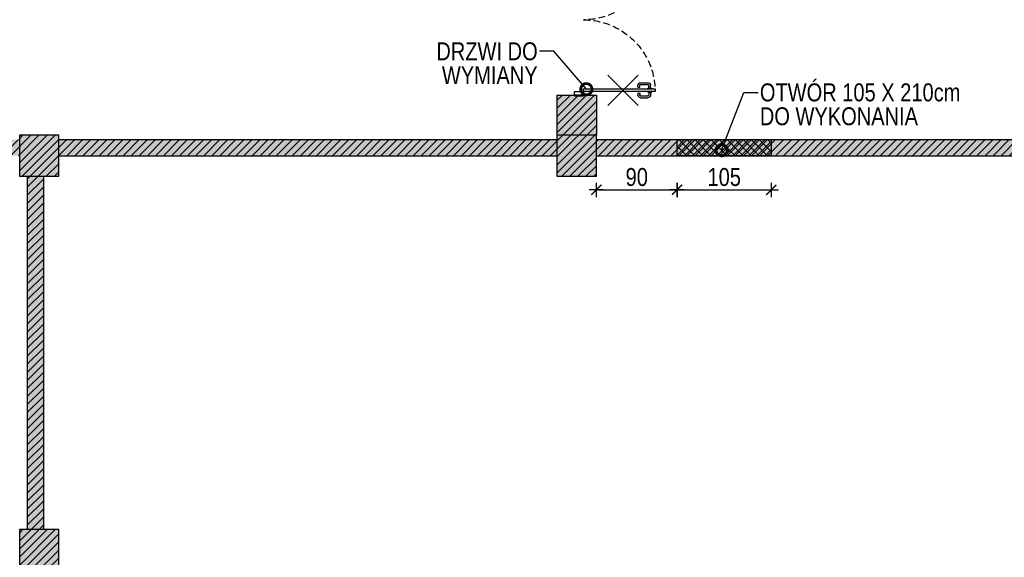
# Model space of a CAD drawing. Header units: millimetres. Extents: x 59331 to 112314, y -16110 to 34390.
# Tile 133 of 198: x 65929 to 67026, y 21853 to 22453. Entities that reach past the tile are written whole.
import ezdxf
from ezdxf import colors
from ezdxf.entities.mleader import LeaderData, LeaderLine
from ezdxf.math import Vec2, Vec3

# ---------------------------------------------------------------- set-up
doc = ezdxf.new("R2010")
doc.units = ezdxf.units.MM
doc.linetypes.add('DASHED', pattern=[0.75, 0.5, -0.25])
doc.layers.get('DEFPOINTS').update_dxf_attribs({"lineweight": 9})
for name, color, linetype in [('_HSA_HATCH_WYPEŁNIENIA_PRZEGRÓD', 205, 'Continuous'), ('_HSA_STOLARKA_WEWNĘTRZNA', 132, 'Continuous'), ('_HSA_WYM_100', 141, 'Continuous'), ('_HSA_ŚCIANY_DZIAŁOWE', 6, 'Continuous'), ('_HSA_ŚCIANY_KONSTRUKCYJNE', 3, 'Continuous')]:
    doc.layers.add(name, color=color, linetype=linetype)
doc.layers.add('_HSA_WYBURZENIA', color=7, linetype='Continuous', true_color=0xdd0303)
doc.layers.add('_HSA_WYBURZENIA_01', color=7, linetype='Continuous', true_color=0xdd0303)
doc.styles.add('ARIAL_100', font='Arial.ttf', dxfattribs={"width": 0.8, "height": 20})
doc.dimstyles.new('WYM_WEWN_100', dxfattribs={"dimtxt": 20, "dimasz": 2, "dimexe": 10, "dimexo": 0, "dimgap": 4, "dimtad": 1, "dimdec": 1, "dimrnd": 0.1, "dimtxsty": 'ARIAL_100', "dimblk": 'Wym-03', "dimcen": 0, "dimdle": 10, "dimse1": 1, "dimse2": 1, "dimclrt": 256, "dimazin": 2, "dimtfac": 1, "dimtdec": 1, "dimtix": 1, "dimtmove": 2, "dimatfit": 0, "dimfxl": 1, "dimtolj": 1, "dimtzin": 0, "dimarcsym": 0})

# ---------------------------------------------------------------- blocks, each defined once
blk = doc.blocks.new('*U361')
for p, q in [((-86.9, 63.86), (-86.9, 72)), ((-84.9, 63.86), (-84.9, 72)), ((-80.8, 75), (-83.9, 75)), ((-80.8, 73), (-83.9, 73)), ((-80.8, 76.25), (-80, 76.25)), ((-80.8, 71.75), (-80.8, 76.25)), ((-80, 71.75), (-80.8, 71.75)), ((-76.275, 76.25), (-77.075, 76.25)), ((-77.075, 71.75), (-76.275, 71.75)), ((-76.275, 71.75), (-76.275, 76.25)), ((-76.275, 75), (-73.175, 75)), ((-76.275, 73), (-73.175, 73)), ((-72.175, 63.86), (-72.175, 72)), ((-70.175, 63.86), (-70.175, 72)), ((70.175, 63.86), (70.175, 72)), ((72.175, 63.86), (72.175, 72)), ((76.275, 75), (73.175, 75)), ((76.275, 73), (73.175, 73)), ((76.275, 76.25), (77.075, 76.25)), ((76.275, 71.75), (76.275, 76.25)), ((77.075, 71.75), (76.275, 71.75)), ((80.8, 76.25), (80, 76.25)), ((80, 71.75), (80.8, 71.75)), ((80.8, 71.75), (80.8, 76.25)), ((80.8, 75), (83.9, 75)), ((80.8, 73), (83.9, 73)), ((84.9, 63.86), (84.9, 72)), ((86.9, 63.86), (86.9, 72)), ((-81.8, 62.86), (-83.9, 62.86)), ((-81.8, 60.86), (-83.9, 60.86)), ((-81.8, 60.86), (-81.8, 62.86)), ((-75.275, 60.86), (-75.275, 62.86)), ((-75.275, 62.86), (-73.175, 62.86)), ((-75.275, 60.86), (-73.175, 60.86)), ((75.275, 62.86), (73.175, 62.86)), ((75.275, 60.86), (73.175, 60.86)), ((75.275, 60.86), (75.275, 62.86)), ((81.8, 60.86), (81.8, 62.86)), ((81.8, 62.86), (83.9, 62.86)), ((81.8, 60.86), (83.9, 60.86))]:
    blk.add_line(p, q)
for points in [[(-80, 0), (-77.075, 0), (-77.075, 80), (-80, 80)], [(80, 0), (77.075, 0), (77.075, 80), (80, 80)], [(84, 0), (84, -10), (80, -10), (80, 0)], [(-84, 0), (-84, -10), (-80, -10), (-80, 0)]]:
    blk.add_lwpolyline(points, close=True)
for points in [[(85, 0), (85, -10)], [(-85, 0), (-85, -10)]]:
    blk.add_lwpolyline(points)
at = {"linetype": 'DASHED', "ltscale": 15}
for centre, start, end in [((-80, 0), 0, 90), ((80, 0), 90, 180)]:
    blk.add_arc(centre, 80, start, end, dxfattribs=at)
for centre, radius, start, end in [((-83.9, 72), 3, 90, 180), ((-83.9, 72), 1, 90, 180), ((-73.175, 72), 3, 0, 90), ((-73.175, 72), 1, 0, 90), ((73.175, 72), 3, 90, 180), ((73.175, 72), 1, 90, 180), ((83.9, 72), 3, 0, 90), ((83.9, 72), 1, 0, 90), ((-83.9, 63.86), 3, 180, 270), ((-83.9, 63.86), 1, 180, 270), ((-73.175, 63.86), 3, 270, 0), ((-73.175, 63.86), 1, 270, 0), ((73.175, 63.86), 3, 180, 270), ((73.175, 63.86), 1, 180, 270), ((83.9, 63.86), 3, 270, 0), ((83.9, 63.86), 1, 270, 0)]:
    blk.add_arc(centre, radius, start, end)
blk = doc.blocks.new('A$C6782ac1e')
at = {"linetype": 'Continuous', "ltscale": 400}
for p, q in [((20.6, 12.2), (-20.6, -12.2)), ((-12.2, 20.6), (12.2, -20.6))]:
    blk.add_line(p, q, dxfattribs=at)
blk = doc.blocks.new('_DotSmall')
at = {"color": 0, "linetype": 'ByBlock', "const_width": 0.5}
blk.add_lwpolyline([(-0.0625, 0, 1), (0.0625, 0, 1)], format="xyb", close=True, dxfattribs=at)
blk = doc.blocks.new('Wym-03')
for p, q in [((-4, 0), (4, 0)), ((0, 4), (0, -4))]:
    blk.add_line(p, q)
blk.add_lwpolyline([(-2.83, -2.83, 0.8, 0.8, 0), (2.83, 2.83, 0.05, 0.05, 0)], format="xyseb")
blk = doc.blocks.new('*D396')
at = {"layer": '_HSA_WYBURZENIA_01', "color": 0, "lineweight": -2, "transparency": 16777216}
blk.add_line((66573.7, 22263.2), (66659.7, 22263.2), dxfattribs=at)
at = {"layer": 'DEFPOINTS', "color": 0, "transparency": 16777216}
for p in [(66661.7, 22301.2), (66571.7, 22278.4), (66661.7, 22263.2)]:
    blk.add_point(p, dxfattribs=at)
at = {"layer": '_HSA_WYBURZENIA_01', "color": 0, "lineweight": -2, "transparency": 16777216, "xscale": 2, "yscale": 2, "zscale": 2, "rotation": 180}
blk.add_blockref('Wym-03', (66571.7, 22263.2), dxfattribs=at)
at = {"layer": '_HSA_WYBURZENIA_01', "color": 0, "lineweight": -2, "transparency": 16777216, "xscale": 2, "yscale": 2, "zscale": 2}
blk.add_blockref('Wym-03', (66661.7, 22263.2), dxfattribs=at)
at = {"layer": '_HSA_WYBURZENIA_01', "transparency": 16777216, "insert": (66616.7, 22277.4), "char_height": 20, "attachment_point": 5, "style": 'ARIAL_100'}
blk.add_mtext('\\A1;90', dxfattribs=at)
blk = doc.blocks.new('*D397')
at = {"layer": '_HSA_WYBURZENIA_01', "color": 0, "lineweight": -2, "transparency": 16777216}
blk.add_line((66663.7, 22263.2), (66764.7, 22263.2), dxfattribs=at)
at = {"layer": 'DEFPOINTS', "color": 0, "transparency": 16777216}
for p in [(66661.7, 22301.2), (66766.7, 22301.2), (66766.7, 22263.2)]:
    blk.add_point(p, dxfattribs=at)
at = {"layer": '_HSA_WYBURZENIA_01', "color": 0, "lineweight": -2, "transparency": 16777216, "xscale": 2, "yscale": 2, "zscale": 2, "rotation": 180}
blk.add_blockref('Wym-03', (66661.7, 22263.2), dxfattribs=at)
at = {"layer": '_HSA_WYBURZENIA_01', "color": 0, "lineweight": -2, "transparency": 16777216, "xscale": 2, "yscale": 2, "zscale": 2}
blk.add_blockref('Wym-03', (66766.7, 22263.2), dxfattribs=at)
at = {"layer": '_HSA_WYBURZENIA_01', "transparency": 16777216, "insert": (66714.2, 22277.4), "char_height": 20, "attachment_point": 5, "style": 'ARIAL_100'}
blk.add_mtext('\\A1;105', dxfattribs=at)
blk = doc.blocks.new('*D489')
at = {"layer": '_HSA_WYM_100', "color": 0, "lineweight": -2, "transparency": 16777216}
blk.add_line((60281.3, 20766.1), (60281.3, 22652.5), dxfattribs=at)
at = {"layer": 'DEFPOINTS', "color": 0, "transparency": 16777216}
for p in [(60281.3, 22654.5), (60431.3, 22654.5), (70739.3, 20764.1)]:
    blk.add_point(p, dxfattribs=at)
at = {"layer": '_HSA_WYM_100', "color": 0, "lineweight": -2, "transparency": 16777216, "xscale": 2, "yscale": 2, "zscale": 2}
for p, rotation in [((60281.3, 22654.5), 90), ((60281.3, 20764.1), 270)]:
    blk.add_blockref('Wym-03', p, dxfattribs=dict(at, rotation=rotation))
at = {"layer": '_HSA_WYM_100', "transparency": 16777216, "insert": (60265.3, 21709.3), "char_height": 20, "attachment_point": 5, "rotation": 90, "style": 'ARIAL_100'}
blk.add_mtext('\\A1;1890,5', dxfattribs=at)

msp = doc.modelspace()

# ---------------------------------------------------------------- hatches: boundary and pattern name
at = {"layer": '_HSA_HATCH_WYPEŁNIENIA_PRZEGRÓD'}
h = msp.add_hatch(dxfattribs=at)
h.set_pattern_fill('ANSI31', color=256, scale=2, angle=-1e-13, style=0)
h.paths.add_polyline_path([(68965.33, 23216.14), (68935.33, 23216.14), (68935.33, 23166.14), (68965.33, 23166.14)])
h.paths.add_polyline_path([(68961.81, 23166.14), (68943.81, 23166.14), (68943.81, 22611.89), (68694.24, 22611.89), (68694.24, 22593.89), (68961.81, 22593.89)])
h.paths.add_polyline_path([(68365.33, 23216.14), (68335.33, 23216.14), (68335.33, 23166.14), (68365.33, 23166.14)])
h.paths.add_polyline_path([(68361.81, 23166.14), (68343.81, 23166.14), (68343.81, 22627.39), (68361.81, 22627.39)])
h.paths.add_polyline_path([(68683.73, 22581.67), (68665.73, 22581.67), (68665.73, 22536.89), (68683.73, 22536.89)])
h.paths.add_polyline_path([(68694.24, 22627.39), (68650.24, 22627.39), (68650.24, 22581.67), (68694.24, 22581.67)])
h.paths.add_polyline_path([(68650.24, 22611.89), (68549.33, 22611.89), (68549.33, 22593.89), (68650.24, 22593.89)])
h.paths.add_polyline_path([(68431.33, 22611.89), (68372.33, 22611.89), (68372.33, 22593.89), (68431.33, 22593.89)])
h.paths.add_polyline_path([(68372.33, 22627.39), (68328.33, 22627.39), (68328.33, 22581.67), (68372.33, 22581.67)])
h.paths.add_polyline_path([(68361.81, 22581.67), (68343.81, 22581.67), (68343.81, 22536.89), (68361.81, 22536.89)])
h.paths.add_polyline_path([(68361.81, 22368.89), (68343.81, 22368.89), (68343.81, 22324.11), (68361.81, 22324.11)])
h.paths.add_polyline_path([(68372.33, 22324.11), (68328.33, 22324.11), (68328.33, 22278.39), (68372.33, 22278.39)])
h.paths.add_polyline_path([(68683.73, 22368.89), (68665.73, 22368.89), (68665.73, 22324.11), (68683.73, 22324.11)])
h.paths.add_polyline_path([(68694.24, 22324.11), (68650.24, 22324.11), (68650.24, 22278.39), (68694.24, 22278.39)])
h.paths.add_polyline_path([(68680.81, 21838.39), (68662.81, 21838.39), (68662.81, 21441.25), (68680.81, 21441.25)])
h.paths.add_polyline_path([(68694.24, 21884.11), (68650.24, 21884.11), (68650.24, 21838.39), (68694.24, 21838.39)])
h.paths.add_polyline_path([(68680.81, 22278.39), (68662.81, 22278.39), (68662.81, 21884.11), (68680.81, 21884.11)])
h.paths.add_polyline_path([(68372.33, 21884.11), (68328.33, 21884.11), (68328.33, 21838.39), (68372.33, 21838.39)])
h.paths.add_polyline_path([(68361.81, 21838.39), (68343.81, 21838.39), (68343.81, 21718.39), (68361.81, 21718.39)])
h.paths.add_polyline_path([(68361.81, 22278.39), (68343.81, 22278.39), (68343.81, 21884.11), (68361.81, 21884.11)])
h.paths.add_polyline_path([(68365.33, 21441.25), (68335.33, 21441.25), (68335.33, 21391.25), (68365.33, 21391.25)])
h.paths.add_polyline_path([(68361.81, 21550.39), (68343.81, 21550.39), (68343.81, 21441.25), (68361.81, 21441.25)])
h.paths.add_polyline_path([(68389.83, 21391.25), (67065.08, 21391.25), (67065.08, 21370.53), (68389.83, 21370.53)])
h.paths.add_polyline_path([(67765.33, 21441.25), (67735.33, 21441.25), (67735.33, 21391.25), (67765.33, 21391.25)])
h.paths.add_polyline_path([(67165.33, 21441.25), (67135.33, 21441.25), (67135.33, 21391.25), (67165.33, 21391.25)])
h.paths.add_polyline_path([(66825.08, 21391.25), (65950.33, 21391.25), (65950.33, 21370.53), (66825.08, 21370.53)])
h.paths.add_polyline_path([(66565.33, 21441.25), (66535.33, 21441.25), (66535.33, 21391.25), (66565.33, 21391.25)])
h.paths.add_polyline_path([(65950.33, 21391.25), (65890.33, 21391.25), (65890.33, 21370.53), (65950.33, 21370.53)])
h.paths.add_polyline_path([(65965.33, 21441.25), (65935.33, 21441.25), (65935.33, 21391.25), (65965.33, 21391.25)])
h.paths.add_polyline_path([(65905.33, 21441.25), (65875.33, 21441.25), (65875.33, 21391.25), (65905.33, 21391.25)])
h.paths.add_polyline_path([(65890.33, 21391.25), (65625.08, 21391.25), (65625.08, 21370.53), (65890.33, 21370.53)])
h.paths.add_polyline_path([(65385.08, 21391.25), (64040.21, 21391.25), (64040.21, 21370.53), (65385.08, 21370.53)])
h.paths.add_polyline_path([(64705.33, 21441.25), (64675.33, 21441.25), (64675.33, 21391.25), (64705.33, 21391.25)])
h.paths.add_polyline_path([(65305.33, 21441.25), (65275.33, 21441.25), (65275.33, 21391.25), (65305.33, 21391.25)])
h.paths.add_polyline_path([(65295.08, 21838.39), (65277.08, 21838.39), (65277.08, 21441.25), (65295.08, 21441.25)])
h.paths.add_polyline_path([(65955.08, 21838.39), (65937.08, 21838.39), (65937.08, 21441.25), (65955.08, 21441.25)])
h.paths.add_polyline_path([(65972.33, 21884.11), (65928.33, 21884.11), (65928.33, 21838.39), (65972.33, 21838.39)])
h.paths.add_polyline_path([(65912.33, 21884.11), (65868.33, 21884.11), (65868.33, 21838.39), (65912.33, 21838.39)])
h.paths.add_polyline_path([(65312.33, 21884.11), (65268.33, 21884.11), (65268.33, 21838.39), (65312.33, 21838.39)])
h.paths.add_polyline_path([(65295.08, 22278.39), (65277.08, 22278.39), (65277.08, 21884.11), (65295.08, 21884.11)])
h.paths.add_polyline_path([(65955.08, 22278.39), (65937.08, 22278.39), (65937.08, 21884.11), (65955.08, 21884.11)])
h.paths.add_polyline_path([(65268.33, 22319.25), (64112.3, 22319.25), (64112.3, 22301.25), (65268.33, 22301.25)])
h.paths.add_polyline_path([(65312.33, 22324.11), (65268.33, 22324.11), (65268.33, 22278.39), (65312.33, 22278.39)])
h.paths.add_polyline_path([(65868.33, 22319.25), (65312.33, 22319.25), (65312.33, 22301.25), (65868.33, 22301.25)])
h.paths.add_polyline_path([(65912.33, 22324.11), (65868.33, 22324.11), (65868.33, 22278.39), (65912.33, 22278.39)])
h.paths.add_polyline_path([(65928.33, 22319.25), (65912.33, 22319.25), (65912.33, 22301.25), (65928.33, 22301.25)])
h.paths.add_polyline_path([(65972.33, 22324.11), (65928.33, 22324.11), (65928.33, 22278.39), (65972.33, 22278.39)])
h.paths.add_polyline_path([(66527.66, 22319.25), (65972.33, 22319.25), (65972.33, 22301.25), (66527.66, 22301.25)])
h.paths.add_polyline_path([(66571.66, 22324.11), (66527.66, 22324.11), (66527.66, 22278.39), (66571.66, 22278.39)])
h.paths.add_polyline_path([(66571.66, 22368.89), (66527.66, 22368.89), (66527.66, 22324.11), (66571.66, 22324.11)])
h.paths.add_polyline_path([(66571.66, 22581.67), (66527.66, 22581.67), (66527.66, 22536.89), (66571.66, 22536.89)])
h.paths.add_polyline_path([(66571.66, 22627.39), (66527.66, 22627.39), (66527.66, 22581.67), (66571.66, 22581.67)])
h.paths.add_polyline_path([(66559.08, 23166.14), (66541.08, 23166.14), (66541.08, 22627.39), (66559.08, 22627.39)])
h.paths.add_polyline_path([(64705.33, 23216.14), (64675.33, 23216.14), (64675.33, 23166.14), (64705.33, 23166.14)])
h.paths.add_polyline_path([(65305.33, 23216.14), (65275.33, 23216.14), (65275.33, 23166.14), (65305.33, 23166.14)])
h.paths.add_polyline_path([(65905.33, 23216.14), (65875.33, 23216.14), (65875.33, 23166.14), (65905.33, 23166.14)])
h.paths.add_polyline_path([(65965.33, 23216.14), (65935.33, 23216.14), (65935.33, 23166.14), (65965.33, 23166.14)])
h.paths.add_polyline_path([(66565.33, 23216.14), (66535.33, 23216.14), (66535.33, 23166.14), (66565.33, 23166.14)])
h.paths.add_polyline_path([(67165.33, 23216.14), (67135.33, 23216.14), (67135.33, 23166.14), (67165.33, 23166.14)])
h.paths.add_polyline_path([(67765.33, 23216.14), (67735.33, 23216.14), (67735.33, 23166.14), (67765.33, 23166.14)])
h.paths.add_polyline_path([(68328.33, 22319.25), (66571.66, 22319.25), (66571.66, 22301.25), (68328.33, 22301.25)])
at = {"layer": '_HSA_HATCH_WYPEŁNIENIA_PRZEGRÓD', "true_color": 0x969696}
h = msp.add_hatch(color=252, dxfattribs=at)
h.paths.add_polyline_path([(68965.33, 23216.14), (68935.33, 23216.14), (68935.33, 23166.14), (68965.33, 23166.14)])
h.paths.add_polyline_path([(68961.81, 23166.14), (68943.81, 23166.14), (68943.81, 22611.89), (68694.24, 22611.89), (68694.24, 22593.89), (68961.81, 22593.89)])
h.paths.add_polyline_path([(68365.33, 23216.14), (68335.33, 23216.14), (68335.33, 23166.14), (68365.33, 23166.14)])
h.paths.add_polyline_path([(68361.81, 23166.14), (68343.81, 23166.14), (68343.81, 22627.39), (68361.81, 22627.39)])
h.paths.add_polyline_path([(68683.73, 22581.67), (68665.73, 22581.67), (68665.73, 22536.89), (68683.73, 22536.89)])
h.paths.add_polyline_path([(68694.24, 22627.39), (68650.24, 22627.39), (68650.24, 22581.67), (68694.24, 22581.67)])
h.paths.add_polyline_path([(68650.24, 22611.89), (68549.33, 22611.89), (68549.33, 22593.89), (68650.24, 22593.89)])
h.paths.add_polyline_path([(68431.33, 22611.89), (68372.33, 22611.89), (68372.33, 22593.89), (68431.33, 22593.89)])
h.paths.add_polyline_path([(68372.33, 22627.39), (68328.33, 22627.39), (68328.33, 22581.67), (68372.33, 22581.67)])
h.paths.add_polyline_path([(68361.81, 22581.67), (68343.81, 22581.67), (68343.81, 22536.89), (68361.81, 22536.89)])
h.paths.add_polyline_path([(68361.81, 22368.89), (68343.81, 22368.89), (68343.81, 22324.11), (68361.81, 22324.11)])
h.paths.add_polyline_path([(68372.33, 22324.11), (68328.33, 22324.11), (68328.33, 22278.39), (68372.33, 22278.39)])
h.paths.add_polyline_path([(68683.73, 22368.89), (68665.73, 22368.89), (68665.73, 22324.11), (68683.73, 22324.11)])
h.paths.add_polyline_path([(68694.24, 22324.11), (68650.24, 22324.11), (68650.24, 22278.39), (68694.24, 22278.39)])
h.paths.add_polyline_path([(68680.81, 21838.39), (68662.81, 21838.39), (68662.81, 21441.25), (68680.81, 21441.25)])
h.paths.add_polyline_path([(68694.24, 21884.11), (68650.24, 21884.11), (68650.24, 21838.39), (68694.24, 21838.39)])
h.paths.add_polyline_path([(68680.81, 22278.39), (68662.81, 22278.39), (68662.81, 21884.11), (68680.81, 21884.11)])
h.paths.add_polyline_path([(68372.33, 21884.11), (68328.33, 21884.11), (68328.33, 21838.39), (68372.33, 21838.39)])
h.paths.add_polyline_path([(68361.81, 21838.39), (68343.81, 21838.39), (68343.81, 21718.39), (68361.81, 21718.39)])
h.paths.add_polyline_path([(68361.81, 22278.39), (68343.81, 22278.39), (68343.81, 21884.11), (68361.81, 21884.11)])
h.paths.add_polyline_path([(68365.33, 21441.25), (68335.33, 21441.25), (68335.33, 21391.25), (68365.33, 21391.25)])
h.paths.add_polyline_path([(68361.81, 21550.39), (68343.81, 21550.39), (68343.81, 21441.25), (68361.81, 21441.25)])
h.paths.add_polyline_path([(68389.83, 21391.25), (67065.08, 21391.25), (67065.08, 21355.53), (68389.83, 21355.53)])
h.paths.add_polyline_path([(67765.33, 21441.25), (67735.33, 21441.25), (67735.33, 21391.25), (67765.33, 21391.25)])
h.paths.add_polyline_path([(67165.33, 21441.25), (67135.33, 21441.25), (67135.33, 21391.25), (67165.33, 21391.25)])
h.paths.add_polyline_path([(66825.08, 21391.25), (65950.33, 21391.25), (65950.33, 21355.53), (66825.08, 21355.53)])
h.paths.add_polyline_path([(66565.33, 21441.25), (66535.33, 21441.25), (66535.33, 21391.25), (66565.33, 21391.25)])
h.paths.add_polyline_path([(65950.33, 21391.25), (65890.33, 21391.25), (65890.33, 21355.53), (65950.33, 21355.53)])
h.paths.add_polyline_path([(65965.33, 21441.25), (65935.33, 21441.25), (65935.33, 21391.25), (65965.33, 21391.25)])
h.paths.add_polyline_path([(65905.33, 21441.25), (65875.33, 21441.25), (65875.33, 21391.25), (65905.33, 21391.25)])
h.paths.add_polyline_path([(65890.33, 21391.25), (65625.08, 21391.25), (65625.08, 21355.53), (65890.33, 21355.53)])
h.paths.add_polyline_path([(65385.08, 21391.25), (64040.21, 21391.25), (64040.21, 21355.53), (65385.08, 21355.53)])
h.paths.add_polyline_path([(64705.33, 21441.25), (64675.33, 21441.25), (64675.33, 21391.25), (64705.33, 21391.25)])
h.paths.add_polyline_path([(65305.33, 21441.25), (65275.33, 21441.25), (65275.33, 21391.25), (65305.33, 21391.25)])
h.paths.add_polyline_path([(65295.08, 21838.39), (65277.08, 21838.39), (65277.08, 21441.25), (65295.08, 21441.25)])
h.paths.add_polyline_path([(65955.08, 21838.39), (65937.08, 21838.39), (65937.08, 21441.25), (65955.08, 21441.25)])
h.paths.add_polyline_path([(65972.33, 21884.11), (65928.33, 21884.11), (65928.33, 21838.39), (65972.33, 21838.39)])
h.paths.add_polyline_path([(65912.33, 21884.11), (65868.33, 21884.11), (65868.33, 21838.39), (65912.33, 21838.39)])
h.paths.add_polyline_path([(65312.33, 21884.11), (65268.33, 21884.11), (65268.33, 21838.39), (65312.33, 21838.39)])
h.paths.add_polyline_path([(65295.08, 22278.39), (65277.08, 22278.39), (65277.08, 21884.11), (65295.08, 21884.11)])
h.paths.add_polyline_path([(65955.08, 22278.39), (65937.08, 22278.39), (65937.08, 21884.11), (65955.08, 21884.11)])
h.paths.add_polyline_path([(65268.33, 22319.25), (64112.3, 22319.25), (64112.3, 22301.25), (65268.33, 22301.25)])
h.paths.add_polyline_path([(65312.33, 22324.11), (65268.33, 22324.11), (65268.33, 22278.39), (65312.33, 22278.39)])
h.paths.add_polyline_path([(65868.33, 22319.25), (65312.33, 22319.25), (65312.33, 22301.25), (65868.33, 22301.25)])
h.paths.add_polyline_path([(65912.33, 22324.11), (65868.33, 22324.11), (65868.33, 22278.39), (65912.33, 22278.39)])
h.paths.add_polyline_path([(65928.33, 22319.25), (65912.33, 22319.25), (65912.33, 22301.25), (65928.33, 22301.25)])
h.paths.add_polyline_path([(65972.33, 22324.11), (65928.33, 22324.11), (65928.33, 22278.39), (65972.33, 22278.39)])
h.paths.add_polyline_path([(66527.66, 22319.25), (65972.33, 22319.25), (65972.33, 22301.25), (66527.66, 22301.25)])
h.paths.add_polyline_path([(66571.66, 22324.11), (66527.66, 22324.11), (66527.66, 22278.39), (66571.66, 22278.39)])
h.paths.add_polyline_path([(66571.66, 22368.89), (66527.66, 22368.89), (66527.66, 22324.11), (66571.66, 22324.11)])
h.paths.add_polyline_path([(66571.66, 22581.67), (66527.66, 22581.67), (66527.66, 22536.89), (66571.66, 22536.89)])
h.paths.add_polyline_path([(66571.66, 22627.39), (66527.66, 22627.39), (66527.66, 22581.67), (66571.66, 22581.67)])
h.paths.add_polyline_path([(66559.08, 23166.14), (66541.08, 23166.14), (66541.08, 22627.39), (66559.08, 22627.39)])
h.paths.add_polyline_path([(64705.33, 23216.14), (64675.33, 23216.14), (64675.33, 23166.14), (64705.33, 23166.14)])
h.paths.add_polyline_path([(65305.33, 23216.14), (65275.33, 23216.14), (65275.33, 23166.14), (65305.33, 23166.14)])
h.paths.add_polyline_path([(65905.33, 23216.14), (65875.33, 23216.14), (65875.33, 23166.14), (65905.33, 23166.14)])
h.paths.add_polyline_path([(65965.33, 23216.14), (65935.33, 23216.14), (65935.33, 23166.14), (65965.33, 23166.14)])
h.paths.add_polyline_path([(66565.33, 23216.14), (66535.33, 23216.14), (66535.33, 23166.14), (66565.33, 23166.14)])
h.paths.add_polyline_path([(67165.33, 23216.14), (67135.33, 23216.14), (67135.33, 23166.14), (67165.33, 23166.14)])
h.paths.add_polyline_path([(67765.33, 23216.14), (67735.33, 23216.14), (67735.33, 23166.14), (67765.33, 23166.14)])
h.paths.add_polyline_path([(68328.33, 22319.25), (66571.66, 22319.25), (66571.66, 22301.25), (68328.33, 22301.25)])
at = {"layer": '_HSA_WYBURZENIA'}
h = msp.add_hatch(dxfattribs=at)
h.set_pattern_fill('ANSI37', color=256, scale=2, angle=-180)
h.set_pattern_definition([(225, (45033.271, 103596.333), (4.49012806, -4.49012806), []), (315, (45033.271, 103596.333), (4.49012806, 4.49012806), [])])
h.paths.add_polyline_path([(66766.66, 22319.25), (66766.66, 22301.25), (66661.66, 22301.25), (66661.66, 22319.25)])

# ---------------------------------------------------------------- linework, layer by layer
msp.add_lwpolyline([(66766.66, 22319.25), (66766.66, 22301.25), (66661.66, 22301.25), (66661.66, 22319.25)], close=True, dxfattribs=at)
at = {"layer": '_HSA_ŚCIANY_DZIAŁOWE'}
for p, q in [((66527.66, 22368.89), (66527.66, 22324.11)), ((66527.66, 22368.89), (66571.66, 22368.89)), ((66571.66, 22368.89), (66571.66, 22324.11)), ((65972.33, 22319.25), (66527.66, 22319.25)), ((66571.66, 22319.25), (68328.33, 22319.25)), ((65972.33, 22301.25), (66527.66, 22301.25)), ((66571.66, 22301.25), (68328.33, 22301.25)), ((65937.08, 22278.39), (65937.08, 21884.11)), ((65955.08, 22278.39), (65955.08, 21884.11))]:
    msp.add_line(p, q, dxfattribs=at)
at = {"layer": '_HSA_ŚCIANY_KONSTRUKCYJNE'}
for points in [[(65928.33, 22278.39), (65972.33, 22278.39), (65972.33, 22324.11), (65928.33, 22324.11)], [(66527.66, 22278.39), (66571.66, 22278.39), (66571.66, 22324.11), (66527.66, 22324.11)], [(65928.33, 21838.39), (65972.33, 21838.39), (65972.33, 21884.11), (65928.33, 21884.11)]]:
    msp.add_lwpolyline(points, close=True, dxfattribs=at)

# ---------------------------------------------------------------- block references
at = {"layer": '_HSA_STOLARKA_WEWNĘTRZNA', "xscale": -1, "rotation": 270}
msp.add_blockref('*U361', (66557.14, 22452.89), dxfattribs=at)
at = {"layer": '_HSA_WYBURZENIA', "rotation": 14.34042781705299}
msp.add_blockref('A$C6782ac1e', (66601.5, 22374.06), dxfattribs=at)

# ---------------------------------------------------------------- dimensions: what is measured, and where the dimension line sits
at = {"layer": '_HSA_WYBURZENIA_01'}
for base, p1, p2, picture, middle in [((66661.66, 22263.2), (66571.66, 22278.39), (66661.66, 22301.25), '*D396', (66616.66, 22277.41)), ((66766.66, 22263.2), (66661.66, 22301.25), (66766.66, 22301.25), '*D397', (66714.16, 22277.41))]:
    dim = msp.add_linear_dim(base=base, p1=p1, p2=p2, dimstyle='WYM_WEWN_100', dxfattribs=at)
    dim.commit()
    dim.dimension.update_dxf_attribs({"geometry": picture, "text_midpoint": middle})
at = {"layer": '_HSA_WYM_100'}
dim = msp.add_linear_dim(base=(60281.33, 22654.53), p1=(70739.33, 20764.14), p2=(60431.33, 22654.53), angle=270, dimstyle='WYM_WEWN_100', override={"dimrnd": 0.5}, dxfattribs=at)
dim.commit()
dim.dimension.update_dxf_attribs({"geometry": '*D489', "text_midpoint": (60265.31, 21709.33)})

# ---------------------------------------------------------------- leaders
at = {"layer": '_HSA_WYBURZENIA_01'}
ml = msp.add_multileader_mtext('Standard', dxfattribs=at)
ml.set_content('DRZWI DO\\PWYMIANY', color=256, style='ARIAL_100')
ml.set_leader_properties()
ml.set_arrow_properties(name='DOTSMALL')
ml.build(insert=Vec2(0, 0))
ml.multileader.update_dxf_attribs({"dogleg_length": 10, "arrow_head_size": 25})
ctx = ml.context
ctx.base_point, ctx.char_height, ctx.arrow_head_size, ctx.plane_origin = Vec3(66393.95, 22417.79), 20, 25, Vec3(66670.73, 23175.75)
ctx.text_align_type = 2
notes = []
notes.append((ctx, [(1, (1, 1, 0), (66524.23, 22417.79), (-1, 0), 16.03, [(2, [(66560.5, 22375.5)], 0, [])])]))
ctx.mtext.insert, ctx.mtext.rotation, ctx.mtext.width, ctx.mtext.defined_height, ctx.mtext.alignment, ctx.mtext.line_spacing_factor = Vec3(66506.21, 22427.79), -6.2831853, 239.0298, 80.57, 3, 0.8
ml = msp.add_multileader_mtext('Standard', dxfattribs=at)
ml.set_content('OTWÓR 105 X 210cm\\PDO WYKONANIA', color=256, style='ARIAL_100')
ml.set_leader_properties()
ml.set_arrow_properties(name='DOTSMALL')
ml.build(insert=Vec2(0, 0))
ml.multileader.update_dxf_attribs({"dogleg_length": 10, "arrow_head_size": 25})
ctx = ml.context
ctx.base_point, ctx.char_height, ctx.arrow_head_size, ctx.plane_origin = Vec3(66751.95, 22371.79), 20, 25, Vec3(66589.42, 23129.75)
notes.append((ctx, [(1, (1, 1, 0), (66735.93, 22371.79), (1, 0), 16.03, [(2, [(66711.33, 22307.38)], 0, [])])]))
ctx.mtext.insert, ctx.mtext.rotation, ctx.mtext.width, ctx.mtext.defined_height, ctx.mtext.line_spacing_factor = Vec3(66753.95, 22381.96), -6.2831853, 239.0298, 80.57, 0.8
for ctx, leaders in notes:
    for number, flags, end, landing, length, lines in leaders:
        leader = LeaderData()
        leader.index, (leader.has_last_leader_line, leader.has_dogleg_vector, leader.attachment_direction) = number, flags
        leader.last_leader_point, leader.dogleg_vector, leader.dogleg_length = Vec3(end), Vec3(landing), length
        for number, points, colour, breaks in lines:
            line = LeaderLine()
            line.index, line.vertices, line.color, line.breaks = number, Vec3.list(points), colors.encode_raw_color(colour), breaks
            leader.lines.append(line)
        ctx.leaders.append(leader)

doc.saveas('drawing.dxf')
